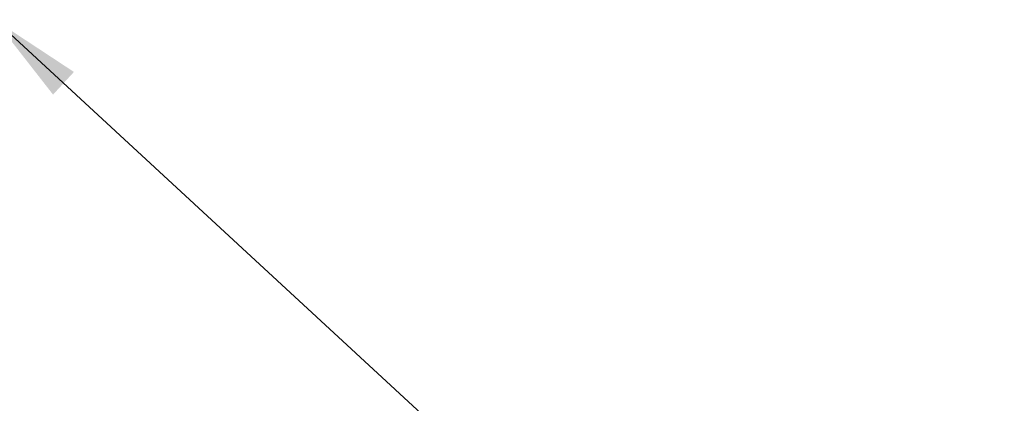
# Model space of a CAD drawing. Header units: inches. Extents: x 0.1 to 17, y 0.3 to 10.7.
# Tile 40 of 74: x 10.837 to 11.354, y 2.982 to 3.183. Entities that reach past the tile are written whole.
import ezdxf

# ---------------------------------------------------------------- set-up
doc = ezdxf.new("R2010")
doc.units = ezdxf.units.IN
doc.header["$LTSCALE"] = 0.5
doc.header["$MEASUREMENT"] = 0
doc.layers.add('Symbol (ANSI)', color=7, linetype='Continuous', lineweight=25)
doc.styles.add('Note Text (ANSI)', font='tahoma.ttf')
doc.dimstyles.new('Default (ANSI)$7', dxfattribs={"dimscale": 0.5, "dimtxt": 0.12, "dimasz": 0.098425, "dimexe": 0.125, "dimexo": 0.0625, "dimgap": 0.031496, "dimtad": 0, "dimtih": 1, "dimtoh": 1, "dimrnd": 1e-08, "dimzin": 4, "dimdsep": 46, "dimtxsty": 'Note Text (ANSI)', "dimcen": 0.09, "dimdle": 0.393701, "dimclrd": 256, "dimclre": 256, "dimclrt": 256, "dimadec": 0, "dimazin": 1, "dimtfac": 1, "dimtofl": 0, "dimtmove": 0, "dimatfit": 3, "dimfxl": 1, "dimtolj": 1, "dimtzin": 4, "dimlwd": -1, "dimlwe": -1, "dimarcsym": 0})

msp = doc.modelspace()

# ---------------------------------------------------------------- leaders
at = {"layer": 'Symbol (ANSI)', "annotation_type": 0, "has_hookline": 1, "hookline_direction": 0, "text_width": 1.374}
msp.add_leader([(10.82417, 3.18341), (11.46238, 2.59514), (11.51159, 2.59514)], dimstyle='Default (ANSI)$7', override={"dimtad": 0}, dxfattribs=at)

doc.saveas('drawing.dxf')
